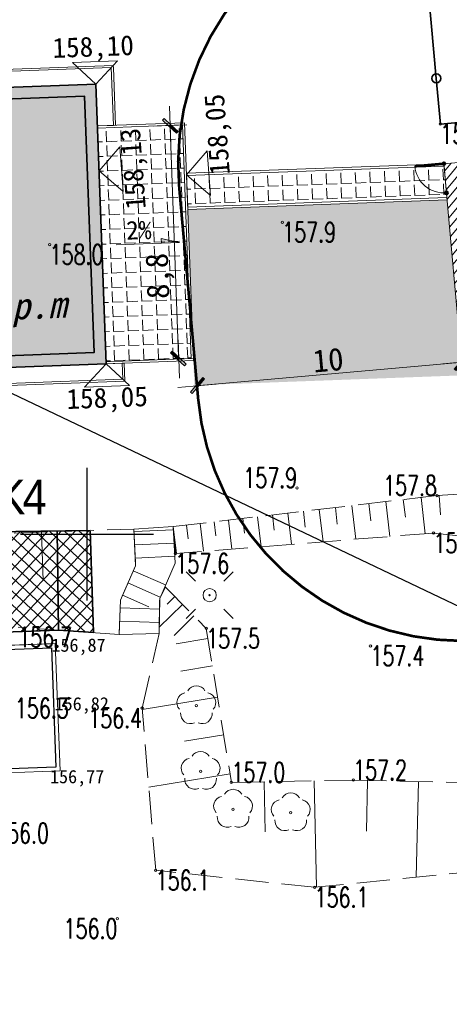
# Model space of a CAD drawing. Header units: metres. Extents: x 7493319 to 7493540, y 5986548 to 5986696.
# Tile 10 of 30: x 7493382 to 7493399, y 5986635 to 5986672. Entities that reach past the tile are written whole.
import ezdxf
from ezdxf.enums import TextEntityAlignment as Align

# ---------------------------------------------------------------- set-up
doc = ezdxf.new("R2010")
doc.units = ezdxf.units.M
doc.header["$MEASUREMENT"] = 0
for name, pattern in [('1', [0]), ('1_1', [0]), ('1_OTKS', [0]), ('1_OTKSG', [0]), ('1_OTRK', [1.75, 1.25, -0.5]), ('1_OTRKG', [1.75, 1.25, -0.5]), ('HIDDEN2', [4.7624999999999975, 3.174999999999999, -1.587499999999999])]:
    doc.linetypes.add(name, pattern=pattern)
doc.layers.get('0').update_dxf_attribs({"color": 250, "linetype": 'CONTINUOUS', "lineweight": 100})
doc.layers.get('Defpoints').update_dxf_attribs({"linetype": 'CONTINUOUS'})
doc.layers.add('1_DZIALKI', color=7, linetype='CONTINUOUS')
doc.layers.add('A_OZN_OPIS', color=7, linetype='CONTINUOUS')
for name, color, linetype, lineweight in [('__IE_PZT_03', 7, 'CONTINUOUS', 25), ('_budynek', 7, 'CONTINUOUS', 50), ('_droga', 7, 'CONTINUOUS', 30), ('_k_kreskowanie', 250, 'CONTINUOUS', 5), ('_k_opis', 1, 'CONTINUOUS', 13), ('_k_skarpa', 7, 'CONTINUOUS', 35), ('_k_widok', 7, 'CONTINUOUS', 18), ('_k_wymiar', 7, 'CONTINUOUS', 13), ('_k_zarys', 7, 'HIDDEN2', 20), ('_k_ściany', 7, 'CONTINUOUS', 35), ('KANALIZACJA SANITARNA PROJ.', 32, 'CONTINUOUS', 0), ('Obrys', 7, 'CONTINUOUS', 25), ('OTK_L_6', 7, '1_OTKS', 18), ('OTO_L_0', 7, 'CONTINUOUS', 35), ('OTR_L_1', 7, '1_OTRK', 18), ('OTR_T_1', 7, 'CONTINUOUS', 18), ('OTZ_T_0', 250, 'CONTINUOUS', 18), ('SIATKA_L_0', 7, '1', 25), ('SUE_T_3', 7, 'CONTINUOUS', 18), ('SUP_T_2', 7, 'CONTINUOUS', 18), ('WYMIAR-ARCH', 7, 'CONTINUOUS', 9)]:
    doc.layers.add(name, color=color, linetype=linetype, lineweight=lineweight)
doc.layers.add('_k_niewidoczna', color=72, linetype='CONTINUOUS', lineweight=9, plot=False)
doc.styles.add('GENERATED_STYLE_1', font='msgothic.ttc')
doc.styles.add('GENERATED_STYLE_6', font='GOTHICBI.TTF')
doc.styles.get("Standard").update_dxf_attribs({"font": 'Simplex.SHX', "width": 0.75})
doc.dimstyles.new('zag 500', dxfattribs={"dimtxt": 0.85, "dimasz": 0.09, "dimexe": 1.25, "dimexo": 0.625, "dimgap": 0.1, "dimtad": 1, "dimtxsty": 'GENERATED_STYLE_1', "dimblk": 'W', "dimcen": 2.5, "dimse1": 1, "dimse2": 1, "dimclrd": 7, "dimclrt": 256, "dimadec": 0, "dimazin": 0, "dimtfac": 1, "dimtmove": 0, "dimatfit": 0, "dimfxl": 1.25, "dimlwd": 5, "dimarcsym": 0})

# ---------------------------------------------------------------- blocks, each defined once
blk = doc.blocks.new('2_OTRN')
at = {"linetype": 'Continuous'}
blk.add_circle((0, 0), 0.045, dxfattribs=at)
blk = doc.blocks.new('2_OTZL')
at = {"linetype": 'Continuous'}
blk.add_circle((0, 0), 0.045, dxfattribs=at)
for centre, radius, start, end in [((0, 0.3750563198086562), 0.3750000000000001, 30.14012428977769, 149.8598757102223), ((-0.3566585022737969, 0.1158924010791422), 0.375, 102.1444654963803, 221.8600234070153), ((0.3566585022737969, 0.1158924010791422), 0.375, 318.1399765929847, 77.8555345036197), ((-0.2204041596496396, -0.3033835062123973), 0.3750000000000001, 174.1481822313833, 293.854228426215), ((0.2204041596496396, -0.3033835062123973), 0.3750000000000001, 246.1457715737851, 5.851817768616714)]:
    blk.add_arc(centre, radius, start, end, dxfattribs=at)
blk = doc.blocks.new('4_SUEO_W')
at = {"linetype": 'Continuous'}
for p, q in [((-0.53035, 0.53035), (-0.8839, 0.8839)), ((0.53035, 0.53035), (0.8839, 0.8839)), ((-0.53035, -0.53035), (-0.8839, -0.8839)), ((0.53035, -0.53035), (0.8839, -0.8839))]:
    blk.add_line(p, q, dxfattribs=at)
blk.add_circle((0, 0), 0.025, dxfattribs=at)
blk = doc.blocks.new('4_SUPP')
at = {"linetype": 'Continuous'}
blk.add_circle((0, 0), 0.25, dxfattribs=at)
blk = doc.blocks.new('KM_Lutry')
at = {"layer": '_k_kreskowanie'}
h = blk.add_hatch(color=7, dxfattribs=at)
h.dxf.hatch_style = 1
h.paths.add_polyline_path([(0, 9.570000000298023), (0.4400000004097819, 9.570000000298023), (0.4400000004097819, 10.09999999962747), (18.40999999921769, 10.09999999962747), (18.40999999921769, 0.4400000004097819), (10.78999999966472, 0.4400000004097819), (10.78999999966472, 1.440000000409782), (10.11999999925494, 1.440000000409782), (10.11999999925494, 1), (10.34999999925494, 1), (10.34999999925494, 0), (18.84999999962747, 0), (18.84999999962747, 10.54000000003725), (0, 10.54000000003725)])
h.paths.add_polyline_path([(0, 5.379999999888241), (0.4400000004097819, 5.379999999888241), (0.4400000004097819, 8.53000000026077), (0, 8.53000000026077)], flags=17)
h.paths.add_polyline_path([(0.4400000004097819, 3.879999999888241), (0, 3.879999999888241), (0, 0), (8.18999999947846, 0), (8.18999999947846, 1), (8.419999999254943, 1), (8.419999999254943, 1.440000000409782), (7.749999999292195, 1.440000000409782), (7.749999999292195, 0.4400000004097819), (0.4400000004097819, 0.4400000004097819)], flags=17)
at = {"layer": '_k_widok', "ltscale": 0.1}
h = blk.add_hatch(color=256, dxfattribs=at)
h.dxf.hatch_style = 1
h.paths.add_polyline_path([(-0.499999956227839, 9.050000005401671), (-1.687758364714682, 10.04821777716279), (-1.696039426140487, 8.061719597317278)])
at = {"layer": '_k_widok', "transparency": 33554559}
h = blk.add_hatch(color=31, dxfattribs=at)
h.dxf.hatch_style = 1
h.paths.add_polyline_path([(18.40999999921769, 10.09999999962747), (0.4400000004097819, 10.09999999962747), (0.4400000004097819, 0.4400000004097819), (7.749999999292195, 0.4400000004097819), (7.749999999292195, 1.440000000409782), (8.509999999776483, 1.440000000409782), (10.78999999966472, 1.440000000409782), (10.78999999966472, 0.4400000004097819), (18.40999999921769, 0.4400000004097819)])
at = {"layer": '_k_widok', "ltscale": 0.1}
h = blk.add_hatch(color=256, dxfattribs=at)
h.dxf.hatch_style = 1
h.paths.add_polyline_path([(-0.499999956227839, 4.630000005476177), (-1.687758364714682, 5.628217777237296), (-1.696039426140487, 3.641719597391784)])
h = blk.add_hatch(color=256, dxfattribs=at)
h.dxf.hatch_style = 1
h.paths.add_polyline_path([(9.269999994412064, -0.499999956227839), (8.271782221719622, -1.687758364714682), (10.25828040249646, -1.696039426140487)])
at = {"layer": '_k_widok', "color": 250, "ltscale": 0.1}
for points in [[(-1.68775837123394, 10.04821776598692), (-1.696039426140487, 8.061719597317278), (-0.5, 9.049999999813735), (-1.68775837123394, 10.04821776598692)], [(-1.68775837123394, 5.628217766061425), (-1.696039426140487, 3.641719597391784), (-0.5, 4.629999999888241), (-1.68775837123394, 5.628217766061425)], [(8.271782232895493, -1.68775837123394), (10.25828040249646, -1.696039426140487), (9.27, -0.5), (8.271782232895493, -1.68775837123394)]]:
    blk.add_lwpolyline(points, dxfattribs=at)
at = {"layer": '_k_widok'}
for points in [[(0, 9.570000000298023), (0.4400000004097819, 9.570000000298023), (0.4400000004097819, 8.53000000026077), (0, 8.53000000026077)], [(0, 5.379999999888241), (0.4400000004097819, 5.379999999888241), (0.4400000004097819, 3.879999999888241), (0, 3.879999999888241)], [(8.419999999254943, 1), (10.11999999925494, 1), (10.11999999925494, 1.440000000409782), (8.419999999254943, 1.440000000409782)]]:
    blk.add_lwpolyline(points, close=True, dxfattribs=at)
at = {"layer": '_k_zarys', "ltscale": 0.1}
blk.add_lwpolyline([(8.18999999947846, 0), (10.34999999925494, 0)], dxfattribs=at)
at = {"layer": '_k_ściany'}
for points in [[(0, 9.570000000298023), (0, 10.54000000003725), (18.84999999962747, 10.54000000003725), (18.84999999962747, 0), (10.34999999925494, 0), (10.34999999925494, 1), (10.11999999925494, 1)], [(0.4400000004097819, 9.570000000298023), (0.4400000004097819, 10.09999999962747), (18.40999999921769, 10.09999999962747), (18.40999999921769, 0.4400000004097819), (10.78999999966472, 0.4400000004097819), (10.78999999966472, 1.440000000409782), (10.11999999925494, 1.440000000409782)], [(0, 9.570000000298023), (0.4400000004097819, 9.570000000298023)], [(0, 5.379999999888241), (0, 8.53000000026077)], [(0, 8.53000000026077), (0.4400000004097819, 8.53000000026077)], [(0.4400000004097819, 5.379999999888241), (0.4400000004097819, 8.53000000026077)], [(0, 5.379999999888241), (0.4400000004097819, 5.379999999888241)], [(8.419999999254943, 1), (8.18999999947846, 1), (8.18999999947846, 0), (0, 0), (0, 3.879999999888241)], [(0, 3.879999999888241), (0.4400000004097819, 3.879999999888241)], [(8.419999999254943, 1.440000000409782), (7.749999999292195, 1.440000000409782), (7.749999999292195, 0.4400000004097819), (0.4400000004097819, 0.4400000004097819), (0.4400000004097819, 3.879999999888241)], [(8.419999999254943, 1), (8.419999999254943, 1.440000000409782)], [(10.11999999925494, 1.440000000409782), (10.11999999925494, 1)]]:
    blk.add_lwpolyline(points, dxfattribs=at)
at = {"layer": 'Obrys', "lineweight": 25}
blk.add_circle((3.567784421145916, 5.921804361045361), 1.500000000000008, dxfattribs=at)
at = {"layer": 'A_OZN_OPIS', "linetype": 'Continuous', "insert": (9.911366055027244, 1.505575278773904), "char_height": 1, "width": 22.73025702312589, "attachment_point": 8, "rotation": 7.873668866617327e-09, "style": 'GENERATED_STYLE_6'}
blk.add_mtext('\\A1;±{\\fMS Gothic|b1|i1|c238|p49;0,00 = 158,15 m.n.p.m}', dxfattribs=at)
at = {"layer": 'Obrys', "lineweight": 20, "char_height": 1.591100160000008, "width": 1.763465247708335, "attachment_point": 3, "rotation": 357.4020623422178, "style": 'GENERATED_STYLE_1'}
for s, insert in [('{\\fVerdana|b0|i0|c238|p34;I}', (9.330993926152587, 7.397641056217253)), ('{\\fVerdana|b0|i0|c238|p34;1}', (4.109448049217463, 6.737481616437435))]:
    blk.add_mtext(s, dxfattribs=dict(at, insert=insert))
blk = doc.blocks.new('W')
at = {"layer": 'WYMIAR-ARCH'}
h = blk.add_hatch(color=256, dxfattribs=at)
h.paths.add_polyline_path([(-2.220446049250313e-16, 0.7642135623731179), (-2.220446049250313e-16, 0), (0.6499999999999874, 0), (2.978427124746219, 2.328427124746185), (2.271320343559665, 3.035533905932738)])
h.paths.add_polyline_path([(-0.557106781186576, 0.2071067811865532), (-0.7642135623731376, 0), (0, 0), (0, 0.7642135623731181)])
h.paths.add_polyline_path([(0, -0.6499999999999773), (0.1499999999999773, -0.5), (0.6499999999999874, 0), (-2.220446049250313e-16, -2.220446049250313e-16)])
h.paths.add_polyline_path([(0, 0), (-0.7642135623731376, 0), (-3.385533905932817, -2.621320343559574), (-2.678427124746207, -3.328427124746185), (0, -0.6499999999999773)])
blk.add_hatch(color=256, dxfattribs=at).paths.add_polyline_path([(-0.7642135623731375, 0), (-3.385533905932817, -2.621320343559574), (-2.678427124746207, -3.328427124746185), (0, -0.649999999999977), (0, 0)])
for p, q in [((0, -7), (0, 7)), ((-8, 0), (8, 0)), ((-0.557106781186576, 0.2071067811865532), (-3.385533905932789, -2.621320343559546)), ((-0.557106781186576, 0.2071067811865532), (2.271320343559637, 3.035533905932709)), ((0.1499999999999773, -0.5), (2.97842712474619, 2.328427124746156)), ((2.271320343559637, 3.035533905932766), (2.97842712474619, 2.328427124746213)), ((-3.385533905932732, -2.62132034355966), (-2.678427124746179, -3.328427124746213)), ((0.1499999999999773, -0.5), (-2.678427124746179, -3.328427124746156))]:
    blk.add_line(p, q, dxfattribs=at)
blk = doc.blocks.new('*D351')
at = {"layer": '_k_wymiar', "color": 7, "lineweight": 5, "transparency": 16777216}
blk.add_line((-19.90999999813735, -7.501887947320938), (-10.09000000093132, -7.501887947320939), dxfattribs=at)
at = {"layer": 'Defpoints', "color": 0, "transparency": 16777216}
for p in [(-19.99999999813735, -4.050053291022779), (-10.00000000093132, -4.050053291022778), (-10.00000000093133, -7.50188794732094)]:
    blk.add_point(p, dxfattribs=at)
at = {"layer": '_k_wymiar', "color": 7, "lineweight": 5, "transparency": 16777216, "xscale": 0.09, "yscale": 0.09, "zscale": 0.09, "rotation": 180}
blk.add_blockref('W', (-19.99999999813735, -7.501887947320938), dxfattribs=at)
at = {"layer": '_k_wymiar', "color": 7, "lineweight": 5, "transparency": 16777216, "xscale": 0.09, "yscale": 0.09, "zscale": 0.09}
blk.add_blockref('W', (-10.00000000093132, -7.501887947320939), dxfattribs=at)
at = {"layer": '_k_wymiar', "transparency": 16777216, "insert": (-14.99999999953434, -6.97688794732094), "char_height": 0.85, "attachment_point": 5, "style": 'GENERATED_STYLE_1'}
blk.add_mtext('10', dxfattribs=at)
blk = doc.blocks.new('spadek')
at = {"transparency": 33554559}
h = blk.add_hatch(color=256, dxfattribs=at)
h.dxf.hatch_style = 1
h.paths.add_polyline_path([(1.1444091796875e-05, -3.814697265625e-06), (-0.2579002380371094, -0.8102321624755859), (-0.04325962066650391, -0.8785562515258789)])
at = {"layer": '_k_widok'}
blk.add_lwpolyline([(-0.9020357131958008, -2.833736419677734), (0, 0), (-0.04327106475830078, -0.8785524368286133), (-0.2579116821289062, -0.8102283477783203)], dxfattribs=at)
blk = doc.blocks.new('*D534')
at = {"layer": '_k_wymiar', "color": 7, "lineweight": 5, "transparency": 16777216}
blk.add_line((42.58291212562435, 27.99535945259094), (42.58291212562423, 36.6153594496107), dxfattribs=at)
at = {"layer": 'Defpoints', "color": 0, "transparency": 16777216}
for p in [(39.85143986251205, 36.70535944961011), (42.58291212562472, 36.70535944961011), (39.85143986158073, 27.90535945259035)]:
    blk.add_point(p, dxfattribs=at)
at = {"layer": '_k_wymiar', "color": 7, "lineweight": 5, "transparency": 16777216, "xscale": 0.09, "yscale": 0.09, "zscale": 0.09}
for p, rotation in [((42.58291212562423, 36.7053594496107), 90.00000000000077), ((42.58291212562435, 27.90535945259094), 270.0000000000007)]:
    blk.add_blockref('W', p, dxfattribs=dict(at, rotation=rotation))
at = {"layer": '_k_wymiar', "transparency": 16777216, "insert": (42.00397811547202, 31.05694693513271), "char_height": 0.85, "attachment_point": 5, "rotation": 90.00000000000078, "style": 'GENERATED_STYLE_1'}
blk.add_mtext('8,8', dxfattribs=at)
blk = doc.blocks.new('PZ')
at = {"layer": '_k_kreskowanie'}
h = blk.add_hatch(dxfattribs=at)
h.set_pattern_fill('ANSI31', color=30, scale=2)
h.set_pattern_definition([(44.99999999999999, (0, 9.999999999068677), (-0.1767766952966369, 0.1767766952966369), [])])
h.paths.add_polyline_path([(0, 0), (-10.00000000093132, -9.313225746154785e-10), (-10, -8), (0, -8.000000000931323)])
at = {"layer": '_budynek'}
for centre in [(-10.00000000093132, -9.313225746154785e-10), (-10.00000000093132, -9.313225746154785e-10), (-10, -1.100000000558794)]:
    blk.add_circle(centre, 0.05, dxfattribs=at)
at = {"layer": '_k_widok', "const_width": 0.1}
blk.add_lwpolyline([(-10.00000000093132, -9.313225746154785e-10), (-11.10000000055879, -9.313225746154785e-10)], dxfattribs=at)
at = {"layer": '_k_widok', "linetype": 'ByBlock'}
blk.add_lwpolyline([(-10.00000000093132, -9.313225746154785e-10), (0, 0), (0, -8.000000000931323), (-10, -8)], close=True, dxfattribs=at)
at = {"layer": '_k_widok'}
blk.add_arc((-10.00000000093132, -9.313225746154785e-10), 1.099999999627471, 180, 270, dxfattribs=at)
at = {"layer": '_k_zarys', "ltscale": 0.25, "const_width": 0.1}
blk.add_lwpolyline([(-5.000000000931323, 9.999999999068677), (-10.00000001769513, 9.999999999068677, 0.4141958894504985), (-19.99999999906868, 0.0006033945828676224), (-19.99999999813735, -7.999846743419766, 0.414218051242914), (-10, -18.00000000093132), (-4.951093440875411, -18.00000000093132)], format="xyb", dxfattribs=at)
at = {"layer": '_k_wymiar'}
dim = blk.add_aligned_dim(p1=(-19.99999999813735, -4.050053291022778), p2=(-10.00000000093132, -4.050053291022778), distance=-3.4518346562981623, dimstyle='zag 500', dxfattribs=at)
dim.commit()
dim.dimension.update_dxf_attribs({"geometry": '*D351', "text_midpoint": (-14.99999999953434, -6.97688794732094)})
blk = doc.blocks.new('dz_89')
at = {"layer": '_k_kreskowanie'}
h = blk.add_hatch(dxfattribs=at)
h.set_pattern_fill('ANGLE', color=256, scale=2)
h.set_pattern_definition([(360, (39.85143986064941, 36.70535946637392), (0, 0.55), [0.4, -0.15]), (90, (39.85143986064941, 36.70535946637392), (-0.55, 3.469446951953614e-17), [0.4, -0.15])])
h.paths.add_polyline_path([(39.85143986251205, 27.90535944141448), (43.05143985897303, 27.90535942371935), (43.05143985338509, 36.70535946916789), (39.85143986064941, 36.70535946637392)])
h = blk.add_hatch(dxfattribs=at)
h.set_pattern_fill('ANGLE', color=256, scale=2)
h.set_pattern_definition([(360, (43.11143985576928, 34.80267019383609), (0, 0.55), [0.4, -0.15]), (90, (43.11143985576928, 34.80267019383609), (-0.55, 3.469446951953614e-17), [0.4, -0.15])])
h.paths.add_polyline_path([(52.8296868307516, 34.79496828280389), (43.11143985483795, 34.80267019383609), (43.11143985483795, 33.60267020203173), (52.89207536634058, 33.60267020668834)])
h = blk.add_hatch(dxfattribs=at)
h.set_pattern_fill('ANSI37', color=256, scale=3)
h.set_pattern_definition([(45, (0, 0), (-0.2651650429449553, 0.2651650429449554), []), (135, (0, 0), (-0.2651650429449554, -0.2651650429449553), [])])
h.paths.add_polyline_path([(39.00768643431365, 21.57532996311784), (31.5514398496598, 21.75498352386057), (31.55143983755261, 17.86982213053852), (37.6800565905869, 17.86982213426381), (38.99306563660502, 17.72739144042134)])
h.paths.add_polyline_path([(28.99143983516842, 21.82535944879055), (23.00776097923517, 21.98706697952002), (19.23744540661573, 23.74535947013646), (20.07437314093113, 22.47331235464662), (22.07651180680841, 20.15547463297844), (24.32476037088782, 18.4683767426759), (26.82620964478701, 17.87436881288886), (28.99143963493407, 17.86982212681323)])
at = {"layer": '_droga'}
blk.add_lwpolyline([(20.44043294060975, -24.09604433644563), (20.44043294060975, -24.09604433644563), (20.60147381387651, -19.74001895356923), (20.6408645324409, 10.74716412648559, 0.1803494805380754), (19.05983136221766, 15.00457422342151), (15.79866120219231, 18.77996869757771, -0.180016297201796), (13.00143983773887, 26.29729289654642), (13.001439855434, 37.62535946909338), (13.001439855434, 37.62535946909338), (18.00143984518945, 37.625359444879), (18.00143985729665, 26.29729291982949, 0.180016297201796), (19.58248682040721, 22.04840313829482), (19.70611423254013, 21.90528199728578), (21.58461567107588, 19.73057679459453, 0.2179423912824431), (27.07114948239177, 17.21982212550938), (37.39339302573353, 17.21982213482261), (37.39339300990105, 12.71982210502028), (32.88405621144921, 12.71982212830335, 0.4138351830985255), (25.63406226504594, 5.479189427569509), (25.62020751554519, -5.243968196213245), (25.59955460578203, -21.22867740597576), (27.26589777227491, -23.28477294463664), (20.44043294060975, -24.09604433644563)], format="xyb", dxfattribs=at)
at = {"layer": '_k_skarpa'}
for points in [[(38.99306563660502, 17.72739144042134), (37.6800565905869, 17.86982213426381), (31.55143983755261, 17.86982213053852), (31.5514398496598, 21.75498352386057), (39.00768643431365, 21.57532996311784), (38.99306563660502, 17.72739144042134)], [(37.6800565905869, 17.86982213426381), (37.77005695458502, 21.60514986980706)]]:
    blk.add_lwpolyline(points, dxfattribs=at)
at = {"layer": '_k_widok'}
for points in [[(20.32143985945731, 37.77535946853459), (20.40143986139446, 37.77535946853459), (20.40143985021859, 38.9653594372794), (40.45143984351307, 38.96535945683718), (40.45143986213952, 36.78535945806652), (40.53143985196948, 36.78535945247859), (40.53143983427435, 38.96535946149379), (40.53143983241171, 39.04535946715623), (20.32143986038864, 39.04535946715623)], [(39.85143986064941, 36.78535945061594), (43.13143986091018, 36.78535946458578), (43.13143985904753, 27.82535945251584), (39.85143986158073, 27.82535947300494)], [(39.85143986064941, 36.70535946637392), (43.05143985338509, 36.70535946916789), (43.05143986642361, 27.90535945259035), (39.85143986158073, 27.90535946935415)], [(32.43143984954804, 27.82535947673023), (40.45143986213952, 27.82535947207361), (40.4514398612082, 27.2253594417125), (32.43143984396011, 27.22535946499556)], [(32.43143984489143, 27.22535946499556), (40.4514398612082, 27.22535943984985), (40.45143986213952, 27.82535947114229), (40.53143986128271, 27.82535944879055), (40.53143985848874, 27.14535947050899), (32.43143985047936, 27.14535947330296)]]:
    blk.add_lwpolyline(points, close=True, dxfattribs=at)
for points in [[(21.00143985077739, 38.36535944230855), (21.00143985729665, 37.77535947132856), (20.40143986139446, 37.77535946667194), (20.40143985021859, 38.96535944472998), (40.45143984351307, 38.96535945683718), (40.45143986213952, 36.78535945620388), (39.85143986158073, 36.78535944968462), (39.85143983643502, 38.36535946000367), (21.00143985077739, 38.36535944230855)], [(40.69996796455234, 39.21388758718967), (39.85143983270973, 38.36535945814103), (39.00291169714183, 39.21388758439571), (40.69996796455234, 39.21388758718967)], [(40.73087410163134, 34.27890656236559), (39.85143986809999, 35.09535949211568), (40.66789280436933, 35.97479373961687), (40.73087410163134, 34.27890656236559)], [(39.00291170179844, 26.97683134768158), (39.85143983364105, 27.82535947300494), (40.69996797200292, 26.97683132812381), (39.00291170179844, 26.97683134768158)]]:
    blk.add_lwpolyline(points, dxfattribs=at)
for points in [[(12.85143985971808, 37.77535944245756), (12.85143985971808, 37.77535944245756), (18.15143986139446, 37.77535944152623), (18.15143986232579, 26.29729290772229, 0.180016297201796), (19.69600116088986, 22.14645666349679), (19.81962872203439, 22.00333535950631), (21.69813016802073, 19.82863012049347, 0.2179423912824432), (27.07114948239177, 17.36982213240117), (37.54339301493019, 17.36982211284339), (37.54339300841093, 12.56982211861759), (32.88405621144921, 12.56982213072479, 0.4138351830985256), (25.78406214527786, 5.478995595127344), (25.77020737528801, -5.2441620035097), (25.74962327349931, -21.17561089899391), (27.44200916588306, -23.26384045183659), (20.28966797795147, -24.11396418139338), (20.45147741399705, -19.73715031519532), (20.49086465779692, 10.7473579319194, 0.1803494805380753), (18.94631588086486, 14.90652205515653), (15.68514670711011, 18.68191531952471, -0.180016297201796), (12.8514398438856, 26.29729119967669), (12.8514398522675, 26.3753594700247)], [(19.69599296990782, 22.14646613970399), (21.69813016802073, 19.82863012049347, 0.2179423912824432), (27.07114948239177, 17.36982213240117), (37.39339302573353, 17.36982213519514)]]:
    blk.add_lwpolyline(points, format="xyb", dxfattribs=at)
at = {"layer": '_k_widok', "color": 7}
for points in [[(43.13143985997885, 34.88269397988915), (52.82614300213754, 34.88269397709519), (52.89521369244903, 33.52269397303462), (43.13143986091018, 33.52264640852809)], [(43.13143985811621, 34.80267019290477), (52.8296868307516, 34.79496828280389), (52.89207536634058, 33.60267020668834), (43.13143986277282, 33.60267019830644)]]:
    blk.add_lwpolyline(points, close=True, dxfattribs=at)
at = {"layer": '_k_ściany'}
blk.add_blockref('KM_Lutry', (21.00143983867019, 27.82535944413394), dxfattribs=at)
at = {"layer": '1_DZIALKI', "lineweight": 9, "style": 'GENERATED_STYLE_1'}
for s, p in [('158,10', (39.80151083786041, 39.68561490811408)), ('158,05', (39.83689005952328, 26.45581285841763))]:
    blk.add_text(s, height=0.75, rotation=1.067217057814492e-07, dxfattribs=at).set_placement(p, align=Align.MIDDLE)
at = {"layer": '_k_widok', "rotation": 2.995343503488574}
blk.add_blockref('PZ', (62.81248085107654, 35.40524195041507), dxfattribs=at)
at = {"layer": '_k_widok', "true_color": 0x727430, "transparency": 33554483}
h = blk.add_hatch(color=67, dxfattribs=at)
h.dxf.hatch_style = 1
h.paths.add_polyline_path([(52.89521369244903, 33.52269397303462), (43.13143985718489, 33.52264640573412), (43.13143986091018, 26.89362370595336), (53.24418137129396, 26.89362369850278)])
at = {"layer": '_k_widok'}
blk.add_lwpolyline([(44.01087410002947, 34.00621725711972), (43.13143985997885, 34.82267019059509), (43.94789279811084, 35.70210444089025), (44.01087410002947, 34.00621725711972)], dxfattribs=at)
at = {"layer": '_k_widok', "color": 1, "xscale": -0.8, "yscale": 0.8, "zscale": 0.8, "rotation": 252.3426731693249}
blk.add_blockref('spadek', (42.77228759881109, 32.28660234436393), dxfattribs=at)
at = {"layer": '1_DZIALKI', "lineweight": 9, "style": 'GENERATED_STYLE_1'}
for s, p in [('158,05', (44.42904821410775, 36.30091332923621)), ('158,13', (41.22058298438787, 35.1316464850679))]:
    blk.add_text(s, height=0.75, rotation=92.12685500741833, dxfattribs=at).set_placement(p, align=Align.MIDDLE)
at = {"layer": '_k_opis', "color": 7, "style": 'GENERATED_STYLE_1'}
blk.add_text('2%%%', height=0.7, rotation=359.3863710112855, dxfattribs=at).set_placement((41.2622962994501, 32.80719107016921), align=Align.MIDDLE)
at = {"layer": '_k_wymiar'}
dim = blk.add_linear_dim(base=(42.58291212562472, 36.70535944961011), p1=(39.85143986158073, 27.90535945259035), p2=(39.85143986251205, 36.70535944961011), angle=89.99999999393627, dimstyle='zag 500', dxfattribs=at)
dim.commit()
dim.dimension.update_dxf_attribs({"geometry": '*D534', "text_midpoint": (42.58291212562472, 31.05694693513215), "dimtype": 129})

msp = doc.modelspace()

# ---------------------------------------------------------------- block references
at = {"layer": '_k_ściany', "rotation": 2.126854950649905}
msp.add_blockref('dz_89', (7493346.843220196, 5986629.826319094), dxfattribs=at)

# ---------------------------------------------------------------- next in the draw order: linework, layer by layer
at = {"layer": '__IE_PZT_03'}
msp.add_lwpolyline([(7493380.743491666, 5986658.629631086), (7493441.276230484, 5986629.769011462), (7493469.069766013, 5986629.769011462)], dxfattribs=at)
at = {"layer": 'OTK_L_6', "linetype": '1_OTKS'}
for p, q in [((7493386.674481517, 5986652.889481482), (7493388.154481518, 5986652.979481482)), ((7493388.154481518, 5986652.979481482), (7493388.224481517, 5986651.609481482)), ((7493388.224481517, 5986651.609481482), (7493387.644481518, 5986650.269481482)), ((7493387.644481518, 5986650.269481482), (7493387.624481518, 5986648.959481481)), ((7493387.624481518, 5986648.959481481), (7493386.124481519, 5986648.91948148))]:
    msp.add_line(p, q, dxfattribs=at)
at = {"layer": 'OTK_L_6', "linetype": '1_OTKSG'}
for p, q in [((7493386.674481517, 5986652.889481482), (7493386.734481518, 5986651.509481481)), ((7493386.734481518, 5986651.509481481), (7493386.164481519, 5986650.209481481)), ((7493386.164481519, 5986650.209481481), (7493386.124481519, 5986648.91948148))]:
    msp.add_line(p, q, dxfattribs=at)
at = {"layer": 'OTK_L_6', "linetype": '1_1'}
for p, q in [((7493386.678451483, 5986652.798172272), (7493388.1604532, 5986652.862607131)), ((7493386.700170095, 5986652.298644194), (7493388.185968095, 5986652.363244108)), ((7493386.721888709, 5986651.799116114), (7493388.211482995, 5986651.863881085)), ((7493386.650117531, 5986651.317072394), (7493387.86697827, 5986650.783525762)), ((7493386.449338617, 5986650.859155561), (7493387.668364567, 5986650.324659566)), ((7493386.248559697, 5986650.401238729), (7493387.239702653, 5986649.966660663)), ((7493386.155474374, 5986649.919001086), (7493387.638428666, 5986649.87301801)), ((7493386.139977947, 5986649.419241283), (7493387.630795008, 5986649.373014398))]:
    msp.add_line(p, q, dxfattribs=at)
msp.add_point((7493386.124481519, 5986648.91948148), dxfattribs=at)
at = {"layer": 'OTO_L_0'}
for p, q in [((7493397.374481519, 5986677.329481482), (7493398.0491024, 5986669.859883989)), ((7493398.0491024, 5986669.859883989), (7493398.204481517, 5986668.139481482)), ((7493398.204481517, 5986668.139481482), (7493405.67453064, 5986668.809082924))]:
    msp.add_line(p, q, dxfattribs=at)
msp.add_circle((7493398.0491024, 5986669.859883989), 0.17, dxfattribs=at)
at = {"layer": 'OTR_L_1', "linetype": '1_OTRKG'}
for p, q in [((7493398.074481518, 5986654.149481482), (7493404.804481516, 5986654.58948148)), ((7493388.154481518, 5986652.979481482), (7493398.074481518, 5986654.149481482)), ((7493382.174481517, 5986652.739481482), (7493386.674481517, 5986652.889481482)), ((7493387.864481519, 5986650.699481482), (7493389.394481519, 5986649.149481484)), ((7493389.394481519, 5986649.149481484), (7493390.344481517, 5986643.349481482)), ((7493390.344481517, 5986643.349481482), (7493394.924481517, 5986643.439481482)), ((7493394.924481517, 5986643.439481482), (7493399.274481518, 5986643.33948148))]:
    msp.add_line(p, q, dxfattribs=at)
at = {"layer": 'OTR_L_1', "linetype": '1_1'}
for p, q in [((7493396.150830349, 5986653.922599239), (7493396.3056988, 5986652.609526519)), ((7493396.807366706, 5986654.000033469), (7493396.886283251, 5986653.330929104)), ((7493397.476471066, 5986654.078950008), (7493397.637325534, 5986652.715124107)), ((7493398.158785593, 5986654.154993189), (7493398.206164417, 5986653.430312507)), ((7493392.462626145, 5986653.487599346), (7493392.600840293, 5986652.31573238)), ((7493393.048559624, 5986653.556706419), (7493393.118989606, 5986652.959556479)), ((7493393.645709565, 5986653.627136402), (7493393.789265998, 5986652.409974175)), ((7493394.25429068, 5986653.698914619), (7493394.32744294, 5986653.078683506)), ((7493394.874521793, 5986653.772066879), (7493395.023627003, 5986652.507858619)), ((7493395.506625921, 5986653.846619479), (7493395.582605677, 5986653.202415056)), ((7493389.69396869, 5986653.161054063), (7493389.756824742, 5986652.628120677)), ((7493390.226902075, 5986653.223910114), (7493390.355020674, 5986652.137639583)), ((7493390.770037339, 5986653.287969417), (7493390.83532292, 5986652.734436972)), ((7493391.323569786, 5986653.353254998), (7493391.456640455, 5986652.224997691)), ((7493391.887698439, 5986653.41979033), (7493391.955507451, 5986652.844862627)), ((7493383.196013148, 5986652.773532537), (7493383.256923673, 5986650.946216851)), ((7493385.023328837, 5986652.834443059), (7493385.15152318, 5986648.988612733)), ((7493388.154481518, 5986652.979481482), (7493388.27324198, 5986651.972555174)), ((7493388.657944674, 5986653.038861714), (7493388.718461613, 5986652.525760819)), ((7493389.171045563, 5986653.099378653), (7493389.294396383, 5986652.053532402)), ((7493388.215731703, 5986650.343639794), (7493387.926311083, 5986650.057953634)), ((7493388.501417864, 5986650.054219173), (7493387.628033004, 5986649.192103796)), ((7493388.932475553, 5986649.617526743), (7493388.189494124, 5986648.884132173)), ((7493389.456925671, 5986648.768243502), (7493388.259676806, 5986648.572142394)), ((7493389.625673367, 5986647.737994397), (7493388.441811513, 5986647.544085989)), ((7493389.819581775, 5986646.554132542), (7493386.989399, 5986646.090568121)), ((7493390.051363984, 5986645.139041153), (7493388.580206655, 5986644.898075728)), ((7493390.29232941, 5986643.667883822), (7493387.233440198, 5986643.166858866)), ((7493391.571424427, 5986643.373591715), (7493391.608548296, 5986641.484399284)), ((7493393.460616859, 5986643.41071558), (7493393.539312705, 5986639.405971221)), ((7493395.462950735, 5986643.427102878), (7493395.418842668, 5986641.508401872)), ((7493397.381651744, 5986643.38299481), (7493397.29887742, 5986639.782311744))]:
    msp.add_line(p, q, dxfattribs=at)
at = {"layer": 'OTR_L_1', "linetype": '1_OTRK'}
for p, q in [((7493386.674481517, 5986652.889481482), (7493386.734481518, 5986651.509481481)), ((7493388.234481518, 5986651.969481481), (7493388.154481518, 5986652.979481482)), ((7493397.944481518, 5986652.739481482), (7493388.234481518, 5986651.969481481)), ((7493404.244481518, 5986652.049481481), (7493397.944481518, 5986652.739481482)), ((7493386.734481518, 5986651.509481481), (7493386.164481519, 5986650.209481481)), ((7493387.644481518, 5986650.269481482), (7493387.864481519, 5986650.699481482)), ((7493386.164481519, 5986650.209481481), (7493386.124481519, 5986648.91948148)), ((7493387.624481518, 5986648.959481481), (7493387.644481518, 5986650.269481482)), ((7493386.124481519, 5986648.91948148), (7493382.324481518, 5986649.189481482)), ((7493386.98448152, 5986646.149481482), (7493387.624481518, 5986648.959481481)), ((7493387.494481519, 5986640.039481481), (7493386.98448152, 5986646.149481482)), ((7493403.264481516, 5986640.379481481), (7493393.474481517, 5986639.399481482)), ((7493393.474481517, 5986639.399481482), (7493387.494481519, 5986640.039481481))]:
    msp.add_line(p, q, dxfattribs=at)
at = {"layer": 'OTR_L_1', "linetype": '1_1'}
msp.add_point((7493387.864481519, 5986650.699481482), dxfattribs=at)
at = {"layer": 'SIATKA_L_0', "linetype": '1'}
for p, q in [((7493384.914481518, 5986650.199481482), (7493384.914481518, 5986655.199481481)), ((7493382.414481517, 5986652.699481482), (7493387.414481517, 5986652.699481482))]:
    msp.add_line(p, q, dxfattribs=at)

# ---------------------------------------------------------------- next in the draw order: block references
at = {"layer": 'OTR_T_1'}
for p in [(7493398.204481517, 5986668.139481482), (7493392.254481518, 5986664.439481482), (7493383.504481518, 5986663.599481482), (7493392.81448152, 5986654.439481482), (7493398.074481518, 5986654.149481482), (7493397.944481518, 5986652.739481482), (7493388.234481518, 5986651.969481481), (7493389.394481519, 5986649.149481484), (7493395.574481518, 5986648.489481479), (7493384.224481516, 5986646.519481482), (7493386.98448152, 5986646.149481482), (7493394.924481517, 5986643.439481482), (7493390.344481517, 5986643.349481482), (7493387.494481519, 5986640.039481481), (7493393.474481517, 5986639.399481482), (7493386.054481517, 5986638.219481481)]:
    msp.add_blockref('2_OTRN', p, dxfattribs=at)
at = {"layer": 'OTZ_T_0'}
for p in [(7493389.024481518, 5986646.239481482), (7493389.184481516, 5986643.769481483), (7493390.404481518, 5986642.33948148), (7493392.574481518, 5986642.20948148)]:
    msp.add_blockref('2_OTZL', p, dxfattribs=at)
at = {"layer": 'SUE_T_3'}
for name in ['4_SUEO_W', '4_SUPP']:
    msp.add_blockref(name, (7493389.524481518, 5986650.399481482), dxfattribs=at)
at = {"layer": 'SUP_T_2'}
msp.add_blockref('4_SUPP', (7493389.524481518, 5986650.399481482), dxfattribs=at)

# ---------------------------------------------------------------- next in the draw order: texts
at = {"layer": '_k_niewidoczna', "char_height": 0.5, "width": 39.26184404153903, "attachment_point": 2, "style": 'GENERATED_STYLE_1'}
for s, insert in [('{\\fMS Gothic|b0|i0|c128|p49;\\P156,8}7', (7493384.589972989, 5986649.603319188)), ('{\\fMS Gothic|b0|i0|c128|p49;\\P156,}82', (7493384.712114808, 5986647.393350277)), ('{\\fMS Gothic|b0|i0|c128|p49;\\P156,7}7', (7493384.53830918, 5986644.65236284))]:
    msp.add_mtext(s, dxfattribs=dict(at, insert=insert))
at = {"layer": 'KANALIZACJA SANITARNA PROJ.', "insert": (7493381.912614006, 5986654.083518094), "char_height": 1.3, "width": 1.12730633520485, "attachment_point": 5}
msp.add_mtext('{\\fArial|b0|i0|c238|p34;\\W0.9;\\T0.9;SK4}', dxfattribs=at)
at = {"layer": 'OTR_T_1', "lineweight": 9, "width": 0.6999999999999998}
for s, p in [('158.0', (7493398.204481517, 5986668.139481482)), ('157.9', (7493392.254481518, 5986664.439481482)), ('158.0', (7493383.504481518, 5986663.599481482)), ('157.6', (7493397.944481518, 5986652.739481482)), ('157.6', (7493388.234481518, 5986651.969481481)), ('156.7', (7493382.324481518, 5986649.189481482)), ('157.5', (7493389.394481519, 5986649.149481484)), ('157.4', (7493395.574481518, 5986648.489481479)), ('156.0', (7493381.454481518, 5986641.809481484)), ('156.1', (7493387.494481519, 5986640.039481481)), ('156.1', (7493393.474481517, 5986639.399481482))]:
    msp.add_text(s, height=0.75, dxfattribs=at).set_placement(p, align=Align.TOP_LEFT)
for s, p in [('157.9', (7493392.81448152, 5986654.439481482)), ('157.8', (7493398.074481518, 5986654.149481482))]:
    msp.add_text(s, height=0.75, dxfattribs=at).set_placement(p, align=Align.RIGHT)
for s, p in [('156.3', (7493384.224481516, 5986646.519481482)), ('156.4', (7493386.98448152, 5986646.149481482)), ('156.0', (7493386.054481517, 5986638.219481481))]:
    msp.add_text(s, height=0.75, dxfattribs=at).set_placement(p, align=Align.TOP_RIGHT)
for s, p in [('157.0', (7493390.344481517, 5986643.349481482)), ('157.2', (7493394.924481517, 5986643.439481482))]:
    msp.add_text(s, height=0.75, dxfattribs=at).set_placement(p)

doc.saveas('drawing.dxf')
